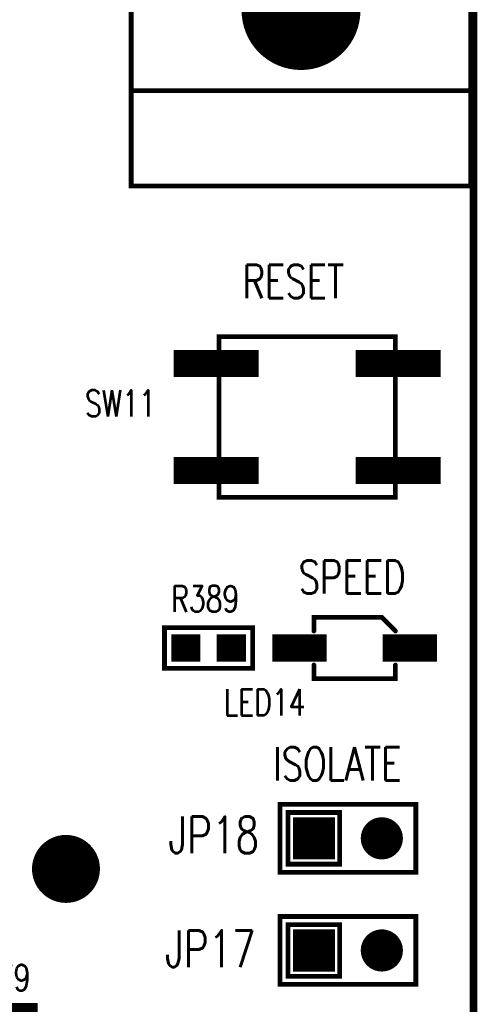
# Model space of a CAD drawing. Extents: x -3908 to 11948, y -2965 to 7442.
# Tile 34 of 42: x 4132 to 4806, y 3746 to 5195. Entities that reach past the tile are written whole.
import ezdxf
from ezdxf.enums import TextEntityAlignment as Align

# ---------------------------------------------------------------- set-up
doc = ezdxf.new("R2010")
doc.units = 0
doc.header["$MEASUREMENT"] = 0
doc.layers.get('0').update_dxf_attribs({"linetype": 'CONTINUOUS'})
for name, color, linetype in [('BOARD_OUTLINE_00', 7, 'CONTINUOUS'), ('PADS_TOP', 9, 'CONTINUOUS'), ('PART_NAME_01', 7, 'CONTINUOUS'), ('PART_TOP_2DLINE_00', 7, 'CONTINUOUS'), ('PART_TOP_2DLINE_01', 7, 'CONTINUOUS'), ('TEXT_26', 7, 'CONTINUOUS')]:
    doc.layers.add(name, color=color, linetype=linetype)
doc.styles.add('W5', font='simplex', dxfattribs={"width": 0.75})
doc.styles.add('W7', font='simplex', dxfattribs={"width": 0.75})

# ---------------------------------------------------------------- blocks, each defined once
blk = doc.blocks.new('BOARD_167')
at = {"layer": 'BOARD_OUTLINE_00', "const_width": 11.1}
blk.add_lwpolyline([(0, 165), (0, 7495), (5000, 7495), (5000, 165)], close=True, dxfattribs=at)
blk = doc.blocks.new('PAD_6')
at = {"const_width": 50}
blk.add_lwpolyline([(0, -25, 1), (0, 25, 1)], format="xyb", close=True, dxfattribs=at)
blk = doc.blocks.new('STK_TOP_29')
at = {"layer": 'PADS_TOP'}
blk.add_blockref('PAD_6', (0, 0), dxfattribs=at)
blk = doc.blocks.new('SYM_TOP_13')
blk.add_blockref('STK_TOP_29', (0, 0))
blk = doc.blocks.new('PART_TOP_12')
blk.add_blockref('SYM_TOP_13', (0, 0))
blk = doc.blocks.new('SMOOTH_7')
at = {"const_width": 3.5}
blk.add_lwpolyline([(-1.75, 0, 1), (1.75, 0, 1)], format="xyb", close=True, dxfattribs=at)
blk = doc.blocks.new('PART_BODY_TOP_278')
at = {"layer": 'PART_TOP_2DLINE_01', "const_width": 7}
blk.add_lwpolyline([(-750, 306), (750, 306), (750, -194), (-750, -194)], close=True, dxfattribs=at)
blk.add_lwpolyline([(610, 306), (610, -194)], dxfattribs=at)
at = {"layer": 'PART_TOP_2DLINE_01'}
for p in [(610, 306), (750, 306), (610, -194), (750, -194)]:
    blk.add_blockref('SMOOTH_7', p, dxfattribs=at)
blk = doc.blocks.new('PAD_8')
at = {"const_width": 87.5}
blk.add_lwpolyline([(0, -43.75, 1), (0, 43.75, 1)], format="xyb", close=True, dxfattribs=at)
blk = doc.blocks.new('STK_TOP_7')
at = {"layer": 'PADS_TOP'}
blk.add_blockref('PAD_8', (0, 0), dxfattribs=at)
blk = doc.blocks.new('SYM_TOP_4')
for name, p in [('PART_BODY_TOP_278', (0, 0)), ('STK_TOP_7', (492, 56))]:
    blk.add_blockref(name, p)
blk = doc.blocks.new('PART_TOP_31')
blk.add_blockref('SYM_TOP_4', (0, 0))
blk = doc.blocks.new('PART_BODY_TOP_399')
at = {"layer": 'PART_TOP_2DLINE_01', "const_width": 7}
blk.add_lwpolyline([(-129.9, 118.1), (129.9, 118.1), (129.9, -118.1), (-129.9, -118.1)], close=True, dxfattribs=at)
at = {"layer": 'PART_TOP_2DLINE_01'}
for p in [(-129.9, 118.1), (129.9, 118.1), (-129.9, -118.1), (129.9, -118.1)]:
    blk.add_blockref('SMOOTH_7', p, dxfattribs=at)
blk = doc.blocks.new('PAD_89')
at = {"const_width": 40}
blk.add_lwpolyline([(-62.5, 0), (62.5, 0)], dxfattribs=at)
blk = doc.blocks.new('STK_TOP_148')
at = {"layer": 'PADS_TOP'}
blk.add_blockref('PAD_89', (0, 0), dxfattribs=at)
blk = doc.blocks.new('SYM_TOP_125')
for name, p in [('PART_BODY_TOP_399', (0, 0)), ('STK_TOP_148', (-133.9, 78.7)), ('STK_TOP_148', (133.9, 78.7)), ('STK_TOP_148', (-133.9, -78.7)), ('STK_TOP_148', (133.9, -78.7))]:
    blk.add_blockref(name, p)
blk = doc.blocks.new('PART_TOP_103')
blk.add_blockref('SYM_TOP_125', (0, 0))
at = {"layer": 'PART_NAME_01', "style": 'W5', "width": 0.75}
blk.add_text('SW11', height=38.5, dxfattribs=at).set_placement((-275, 20), align=Align.MIDDLE_CENTER)
blk = doc.blocks.new('PART_BODY_TOP_366')
at = {"layer": 'PART_TOP_2DLINE_00', "const_width": 7}
for points in [[(60, 25), (40, 45), (-60, 45), (-60, 25)], [(-60, -25), (-60, -45), (60, -45), (60, -25)]]:
    blk.add_lwpolyline(points, dxfattribs=at)
at = {"layer": 'PART_TOP_2DLINE_00'}
for p in [(-60, 45), (40, 45), (-60, 25), (60, 25), (-60, -25), (60, -25), (-60, -45), (60, -45)]:
    blk.add_blockref('SMOOTH_7', p, dxfattribs=at)
blk = doc.blocks.new('PAD_76')
at = {"const_width": 40}
blk.add_lwpolyline([(-40, 0), (40, 0)], dxfattribs=at)
blk = doc.blocks.new('STK_TOP_125')
at = {"layer": 'PADS_TOP'}
blk.add_blockref('PAD_76', (0, 0), dxfattribs=at)
blk = doc.blocks.new('SYM_TOP_92')
for name, p in [('PART_BODY_TOP_366', (0, 0)), ('STK_TOP_125', (-81, 0)), ('STK_TOP_125', (81, 0))]:
    blk.add_blockref(name, p)
blk = doc.blocks.new('PART_TOP_568')
blk.add_blockref('SYM_TOP_92', (0, 0))
at = {"layer": 'PART_NAME_01', "style": 'W5', "width": 0.75}
blk.add_text('LED14', height=38.5, dxfattribs=at).set_placement((-132.5, -80), align=Align.MIDDLE_CENTER)
blk = doc.blocks.new('PART_BODY_TOP_436')
at = {"layer": 'PART_TOP_2DLINE_01', "const_width": 7}
blk.add_lwpolyline([(-65, 30), (65, 30), (65, -30), (-65, -30)], close=True, dxfattribs=at)
at = {"layer": 'PART_TOP_2DLINE_01'}
for p in [(-65, 30), (65, 30), (-65, -30), (65, -30)]:
    blk.add_blockref('SMOOTH_7', p, dxfattribs=at)
blk = doc.blocks.new('PAD_106')
at = {"const_width": 40}
blk.add_lwpolyline([(-21.5, 0), (21.5, 0)], dxfattribs=at)
blk = doc.blocks.new('STK_TOP_53')
at = {"layer": 'PADS_TOP'}
blk.add_blockref('PAD_106', (0, 0), dxfattribs=at)
blk = doc.blocks.new('SYM_TOP_142')
for name, p in [('PART_BODY_TOP_436', (0, 0)), ('STK_TOP_53', (-33.5, 0)), ('STK_TOP_53', (33.5, 0))]:
    blk.add_blockref(name, p)
blk = doc.blocks.new('PART_TOP_586')
blk.add_blockref('SYM_TOP_142', (0, 0))
at = {"layer": 'PART_NAME_01', "style": 'W5', "width": 0.75}
blk.add_text('R389', height=38.5, rotation=180, dxfattribs=at).set_placement((5, -72.5), align=Align.MIDDLE_CENTER)
blk = doc.blocks.new('PART_BODY_TOP_437')
at = {"layer": 'PART_TOP_2DLINE_01', "const_width": 7}
for points in [[(-7.1, 27.6), (7.1, 27.6)], [(-7.1, -27.6), (7.1, -27.6)]]:
    blk.add_lwpolyline(points, dxfattribs=at)
at = {"layer": 'PART_TOP_2DLINE_01'}
for p in [(-7.1, 27.6), (7.1, 27.6), (-7.1, -27.6), (7.1, -27.6)]:
    blk.add_blockref('SMOOTH_7', p, dxfattribs=at)
blk = doc.blocks.new('PAD_110')
at = {"const_width": 52}
blk.add_lwpolyline([(-27.5, 0), (27.5, 0)], dxfattribs=at)
blk = doc.blocks.new('STK_TOP_48')
at = {"layer": 'PADS_TOP', "rotation": 90}
blk.add_blockref('PAD_110', (0, 0), dxfattribs=at)
blk = doc.blocks.new('SYM_TOP_143')
for name, p in [('STK_TOP_48', (-37.4, 0)), ('STK_TOP_48', (37.4, 0)), ('PART_BODY_TOP_437', (0, 0))]:
    blk.add_blockref(name, p)
blk = doc.blocks.new('PART_TOP_587')
blk.add_blockref('SYM_TOP_143', (0, 0))
at = {"layer": 'PART_NAME_01', "style": 'W5', "width": 0.75}
blk.add_text('R379', height=38.5, dxfattribs=at).set_placement((2.5, 65), align=Align.MIDDLE_CENTER)
blk = doc.blocks.new('PART_BODY_TOP_320')
at = {"layer": 'PART_TOP_2DLINE_01', "const_width": 7}
for points in [[(-50, 50), (150, 50), (150, -50), (-50, -50)], [(-38, 38), (38, 38), (38, -38), (-38, -38)]]:
    blk.add_lwpolyline(points, close=True, dxfattribs=at)
at = {"layer": 'PART_TOP_2DLINE_01'}
for p in [(-50, 50), (150, 50), (-38, 38), (38, 38), (-38, -38), (38, -38), (-50, -50), (150, -50)]:
    blk.add_blockref('SMOOTH_7', p, dxfattribs=at)
blk = doc.blocks.new('PAD_26')
at = {"const_width": 62}
blk.add_lwpolyline([(-31, 0), (31, 0)], dxfattribs=at)
blk = doc.blocks.new('STK_TOP_43')
at = {"layer": 'PADS_TOP'}
blk.add_blockref('PAD_26', (0, 0), dxfattribs=at)
blk = doc.blocks.new('PAD_25')
at = {"const_width": 31}
blk.add_lwpolyline([(0, -15.5, 1), (0, 15.5, 1)], format="xyb", close=True, dxfattribs=at)
blk = doc.blocks.new('STK_TOP_42')
at = {"layer": 'PADS_TOP'}
blk.add_blockref('PAD_25', (0, 0), dxfattribs=at)
blk = doc.blocks.new('SYM_TOP_46')
for name, p in [('PART_BODY_TOP_320', (0, 0)), ('STK_TOP_43', (0, 0)), ('STK_TOP_42', (100, 0))]:
    blk.add_blockref(name, p)
blk = doc.blocks.new('PART_TOP_590')
blk.add_blockref('SYM_TOP_46', (0, 0))
at = {"layer": 'PART_NAME_01', "style": 'W7', "width": 0.75}
blk.add_text('JP17', height=53.9, dxfattribs=at).set_placement((-152.5, 2.5), align=Align.MIDDLE_CENTER)
blk = doc.blocks.new('PART_TOP_591')
blk.add_blockref('SYM_TOP_46', (0, 0))
at = {"layer": 'PART_NAME_01', "style": 'W7', "width": 0.75}
blk.add_text('JP18', height=53.9, dxfattribs=at).set_placement((-147.5, 5), align=Align.MIDDLE_CENTER)

msp = doc.modelspace()

# ---------------------------------------------------------------- block references
for name, p in [('BOARD_167', (-200, -530)), ('PART_TOP_103', (4555, 4610)), ('PART_TOP_568', (4625, 4270)), ('PART_TOP_591', (4565, 3990)), ('PART_TOP_590', (4565, 3825)), ('PART_TOP_587', (4095, 3720))]:
    msp.add_blockref(name, p)
for name, p, rotation in [('PART_TOP_31', (4490, 5700), 270), ('PART_TOP_586', (4410, 4270), 180), ('PART_TOP_12', (4200, 3945), 180)]:
    msp.add_blockref(name, p, dxfattribs=dict(rotation=rotation))

# ---------------------------------------------------------------- texts
at = {"layer": 'TEXT_26', "style": 'W7', "width": 0.75}
for s, p in [('RESET', (4460, 4785)), ('SPEED', (4542.5, 4350)), ('ISOLATE', (4505, 4075))]:
    msp.add_text(s, height=49, dxfattribs=at).set_placement(p)

doc.saveas('drawing.dxf')
